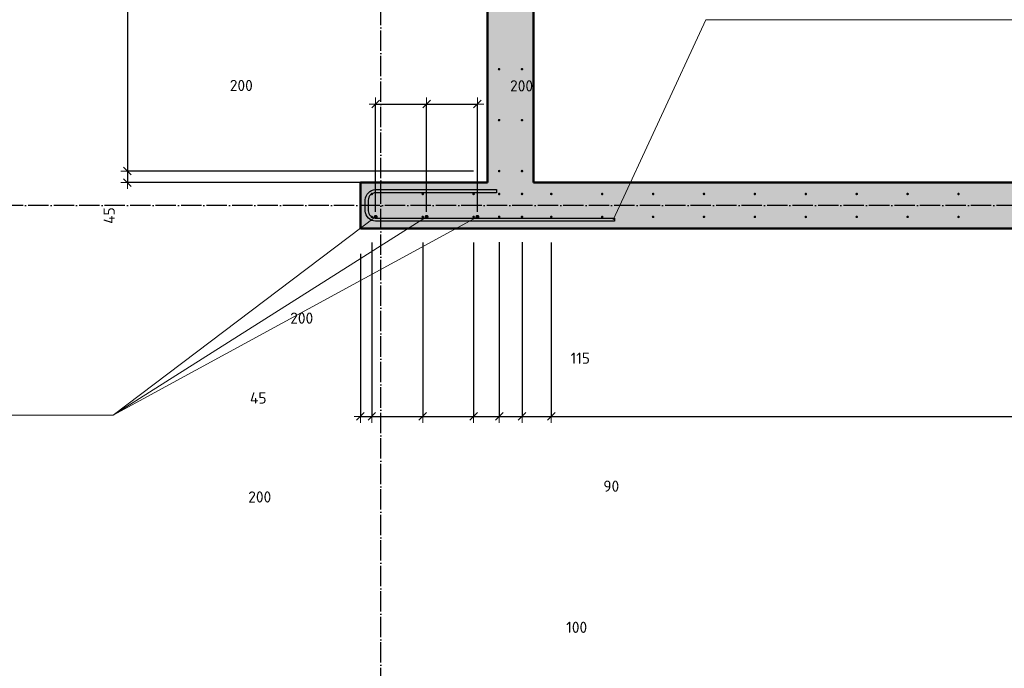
# Model space of a CAD drawing. Header units: millimetres. Extents: x -30645 to 44626, y 46540 to 77351.
# Tile 46 of 84: x 6981 to 10850, y 51523 to 54069. Entities that reach past the tile are written whole.
import ezdxf

# ---------------------------------------------------------------- set-up
doc = ezdxf.new("R2010")
doc.units = ezdxf.units.MM
doc.header["$PDMODE"] = 65
doc.linetypes.add('______11', pattern=[100, 80, -10, 0, -10])
doc.linetypes.add('______5', pattern=[220, 160, -20, 20, -20])
for name, color, linetype, lineweight in [('Standard', 7, 'Continuous', 25), ('Арм.стержн. вертикальными 1', 22, 'Continuous', 35), ('Арм.стержн.горизонт. 2', 202, 'Continuous', 35), ('Размерная линия_ общее', 7, 'Continuous', 13)]:
    doc.layers.add(name, color=color, linetype=linetype, lineweight=lineweight)
doc.layers.add('Арм.стержн. вертикальными 2', color=7, linetype='Continuous', lineweight=35, true_color=0x006e00)
doc.layers.add('Осевая линия_ общее', color=7, linetype='______5', lineweight=13, true_color=0xa0a0a0)
doc.styles.add('ISOCPEUR', font='ISOCPEUR')
doc.dimstyles.new('DIMSTYLE_12', dxfattribs={"dimtxt": 44, "dimasz": 50, "dimexe": 0, "dimexo": 0, "dimgap": 22, "dimtad": 0, "dimdec": 0, "dimrnd": 5, "dimzin": 12, "dimdsep": 46, "dimtxsty": 'ISOCPEUR', "dimblk1": 'ALL_ML_STRICH', "dimblk2": 'ALL_ML_STRICH', "dimsah": 1, "dimcen": 0, "dimclrd": 7, "dimclre": 256, "dimclrt": 7, "dimadec": 0, "dimazin": 0, "dimtfac": 1, "dimtdec": 0, "dimtix": 1, "dimtmove": 2, "dimatfit": 3, "dimfxl": 0, "dimtvp": 1.2, "dimtzin": 0, "dimlwd": 0, "dimlwe": -3, "dimarcsym": 0})
doc.dimstyles.new('DIMSTYLE_16', dxfattribs={"dimtxt": 44, "dimasz": 50, "dimexe": 0, "dimexo": 0, "dimgap": 22, "dimtad": 0, "dimdec": 0, "dimrnd": 5, "dimzin": 12, "dimdsep": 46, "dimtxsty": 'ISOCPEUR', "dimblk1": 'ALL_ML_STRICH', "dimblk2": 'ALL_ML_STRICH', "dimsah": 1, "dimcen": 0, "dimclrd": 7, "dimclre": 256, "dimclrt": 7, "dimadec": 0, "dimazin": 0, "dimtfac": 1, "dimtdec": 0, "dimtix": 1, "dimtmove": 2, "dimatfit": 3, "dimfxl": 0, "dimtzin": 0, "dimlwd": 0, "dimlwe": -3, "dimarcsym": 0})
doc.dimstyles.new('DIMSTYLE_3', dxfattribs={"dimtxt": 44, "dimasz": 50, "dimexe": 0, "dimexo": 0, "dimgap": 22, "dimtad": 2, "dimdec": 0, "dimrnd": 5, "dimzin": 12, "dimdsep": 46, "dimtxsty": 'ISOCPEUR', "dimblk1": 'ALL_ML_STRICH', "dimblk2": 'ALL_ML_STRICH', "dimsah": 1, "dimcen": 0, "dimclrd": 7, "dimclre": 256, "dimclrt": 7, "dimadec": 0, "dimazin": 0, "dimtfac": 1, "dimtdec": 0, "dimtix": 1, "dimtmove": 2, "dimatfit": 3, "dimfxl": 0, "dimtzin": 0, "dimlwd": 0, "dimlwe": -3, "dimarcsym": 0})
doc.dimstyles.new('DIMSTYLE_8', dxfattribs={"dimtxt": 44, "dimasz": 50, "dimexe": 0, "dimexo": 0, "dimgap": 22, "dimtad": 2, "dimdec": 0, "dimrnd": 5, "dimzin": 12, "dimdsep": 46, "dimtxsty": 'ISOCPEUR', "dimblk1": 'ALL_ML_STRICH', "dimblk2": 'ALL_ML_STRICH', "dimsah": 1, "dimcen": 0, "dimclrd": 7, "dimclre": 256, "dimclrt": 7, "dimadec": 0, "dimazin": 0, "dimtfac": 1, "dimtdec": 0, "dimtix": 1, "dimtmove": 2, "dimatfit": 3, "dimfxl": 0, "dimtvp": 1.2, "dimtzin": 0, "dimlwd": 0, "dimlwe": -3, "dimarcsym": 0})

# ---------------------------------------------------------------- blocks, each defined once
blk = doc.blocks.new('ALL_ML_STRICH')
at = {"color": 0, "linetype": 'ByBlock', "lineweight": -2}
for p, q in [((-1, 0), (0.5, 0)), ((-0.3, -0.3), (0.3, 0.3)), ((0, -0.5), (0, 0.5))]:
    blk.add_line(p, q, dxfattribs=at)
blk = doc.blocks.new('*D90')
at = {"layer": 'DEFPOINTS', "color": 7, "linetype": 'Continuous', "lineweight": 13, "transparency": 33554687}
for p in [(8380, 53738.3), (8380, 53295), (8580, 53295)]:
    blk.add_point(p, dxfattribs=at)
at = {"layer": 'Размерная линия_ общее', "color": 253, "linetype": 'Continuous', "lineweight": -2, "true_color": 0xa0a0a0, "transparency": 33554687}
for p, q in [((8380, 53315), (8380, 53738.3)), ((8580, 53315), (8580, 53738.3))]:
    blk.add_line(p, q, dxfattribs=at)
at = {"layer": 'Размерная линия_ общее', "color": 7, "linetype": 'Continuous', "lineweight": -2, "transparency": 33554687}
blk.add_line((8380, 53738.3), (8580, 53738.3), dxfattribs=at)
at = {"layer": 'Размерная линия_ общее', "color": 7, "linetype": 'Continuous', "lineweight": 13, "transparency": 33554687, "xscale": 50, "yscale": 50, "zscale": 50, "rotation": 180}
blk.add_blockref('ALL_ML_STRICH', (8380, 53738.3), dxfattribs=at)
at = {"layer": 'Размерная линия_ общее', "color": 7, "linetype": 'Continuous', "lineweight": 13, "transparency": 33554687, "xscale": 50, "yscale": 50, "zscale": 50}
blk.add_blockref('ALL_ML_STRICH', (8580, 53738.3), dxfattribs=at)
at = {"layer": 'Размерная линия_ общее', "color": 7, "linetype": 'Continuous', "lineweight": 13, "transparency": 33554687, "insert": (7852.2, 53811.1), "char_height": 44, "width": 132, "attachment_point": 5, "style": 'ISOCPEUR'}
blk.add_mtext('\\A1;{200}', dxfattribs=at)
blk = doc.blocks.new('*D91')
at = {"layer": 'DEFPOINTS', "color": 7, "linetype": 'Continuous', "lineweight": 13, "transparency": 33554687}
for p in [(8580, 53738.3), (8580, 53295), (8780, 53295)]:
    blk.add_point(p, dxfattribs=at)
at = {"layer": 'Размерная линия_ общее', "color": 253, "linetype": 'Continuous', "lineweight": -2, "true_color": 0xa0a0a0, "transparency": 33554687}
for p, q in [((8580, 53315), (8580, 53738.3)), ((8780, 53315), (8780, 53738.3))]:
    blk.add_line(p, q, dxfattribs=at)
at = {"layer": 'Размерная линия_ общее', "color": 7, "linetype": 'Continuous', "lineweight": -2, "transparency": 33554687}
blk.add_line((8580, 53738.3), (8780, 53738.3), dxfattribs=at)
at = {"layer": 'Размерная линия_ общее', "color": 7, "linetype": 'Continuous', "lineweight": 13, "transparency": 33554687, "xscale": 50, "yscale": 50, "zscale": 50, "rotation": 180}
blk.add_blockref('ALL_ML_STRICH', (8580, 53738.3), dxfattribs=at)
at = {"layer": 'Размерная линия_ общее', "color": 7, "linetype": 'Continuous', "lineweight": 13, "transparency": 33554687, "xscale": 50, "yscale": 50, "zscale": 50}
blk.add_blockref('ALL_ML_STRICH', (8780, 53738.3), dxfattribs=at)
at = {"layer": 'Размерная линия_ общее', "color": 7, "linetype": 'Continuous', "lineweight": 13, "transparency": 33554687, "insert": (8953.2, 53809.6), "char_height": 44, "width": 132, "attachment_point": 5, "style": 'ISOCPEUR'}
blk.add_mtext('\\A1;{200}', dxfattribs=at)
blk = doc.blocks.new('*D284')
at = {"layer": 'DEFPOINTS', "color": 7, "linetype": 'Continuous', "lineweight": 13, "transparency": 33554687}
for p in [(7404.4, 55875), (8865, 55875), (8865, 53475)]:
    blk.add_point(p, dxfattribs=at)
at = {"layer": 'Размерная линия_ общее', "color": 253, "linetype": 'Continuous', "lineweight": -2, "true_color": 0xa0a0a0, "transparency": 33554687}
for p, q in [((8765, 55875), (7404.4, 55875)), ((8765, 53475), (7404.4, 53475))]:
    blk.add_line(p, q, dxfattribs=at)
at = {"layer": 'Размерная линия_ общее', "color": 7, "linetype": 'Continuous', "lineweight": -2, "transparency": 33554687}
blk.add_line((7404.4, 55875), (7404.4, 53475), dxfattribs=at)
at = {"layer": 'Размерная линия_ общее', "color": 7, "linetype": 'Continuous', "lineweight": 13, "transparency": 33554687, "xscale": 50, "yscale": 50, "zscale": 50}
for p, rotation in [((7404.4, 55875), 90), ((7404.4, 53475), 270)]:
    blk.add_blockref('ALL_ML_STRICH', p, dxfattribs=dict(at, rotation=rotation))
at = {"layer": 'Размерная линия_ общее', "color": 7, "linetype": 'Continuous', "lineweight": 13, "transparency": 33554687, "insert": (7398.4, 54525), "char_height": 44, "width": 2.2, "attachment_point": 1, "rotation": 270, "line_spacing_factor": 0.60241, "style": 'ISOCPEUR'}
blk.add_mtext('\\W0.91;12х200=2400', dxfattribs=at)
blk = doc.blocks.new('*D285')
at = {"layer": 'DEFPOINTS', "color": 7, "linetype": 'Continuous', "lineweight": 13, "transparency": 33554687}
for p in [(7404.4, 53475), (8865, 53475), (8820, 53430)]:
    blk.add_point(p, dxfattribs=at)
at = {"layer": 'Размерная линия_ общее', "color": 253, "linetype": 'Continuous', "lineweight": -2, "true_color": 0xa0a0a0, "transparency": 33554687}
for p, q in [((8765, 53475), (7404.4, 53475)), ((8720, 53430), (7404.4, 53430))]:
    blk.add_line(p, q, dxfattribs=at)
at = {"layer": 'Размерная линия_ общее', "color": 7, "linetype": 'Continuous', "lineweight": -2, "transparency": 33554687}
blk.add_line((7404.4, 53475), (7404.4, 53430), dxfattribs=at)
at = {"layer": 'Размерная линия_ общее', "color": 7, "linetype": 'Continuous', "lineweight": 13, "transparency": 33554687, "xscale": 50, "yscale": 50, "zscale": 50}
for p, rotation in [((7404.4, 53475), 90), ((7404.4, 53430), 270)]:
    blk.add_blockref('ALL_ML_STRICH', p, dxfattribs=dict(at, rotation=rotation))
at = {"layer": 'Размерная линия_ общее', "color": 7, "linetype": 'Continuous', "lineweight": 13, "transparency": 33554687, "insert": (7332.9, 53300.3), "char_height": 44, "width": 88, "attachment_point": 5, "rotation": 90, "style": 'ISOCPEUR'}
blk.add_mtext('\\A1;{45}', dxfattribs=at)
blk = doc.blocks.new('*D302')
at = {"layer": 'DEFPOINTS', "color": 7, "linetype": 'Continuous', "lineweight": 13, "transparency": 33554687}
for p in [(8365, 53295), (8320, 53250), (8320, 52511.5)]:
    blk.add_point(p, dxfattribs=at)
at = {"layer": 'Размерная линия_ общее', "color": 253, "linetype": 'Continuous', "lineweight": -2, "true_color": 0xa0a0a0, "transparency": 33554687}
for p, q in [((8365, 53195), (8365, 52511.5)), ((8320, 53150), (8320, 52511.5))]:
    blk.add_line(p, q, dxfattribs=at)
at = {"layer": 'Размерная линия_ общее', "color": 7, "linetype": 'Continuous', "lineweight": -2, "transparency": 33554687}
blk.add_line((8320, 52511.5), (8365, 52511.5), dxfattribs=at)
at = {"layer": 'Размерная линия_ общее', "color": 7, "linetype": 'Continuous', "lineweight": 13, "transparency": 33554687, "xscale": 50, "yscale": 50, "zscale": 50, "rotation": 180}
blk.add_blockref('ALL_ML_STRICH', (8320, 52511.5), dxfattribs=at)
at = {"layer": 'Размерная линия_ общее', "color": 7, "linetype": 'Continuous', "lineweight": 13, "transparency": 33554687, "xscale": 50, "yscale": 50, "zscale": 50}
blk.add_blockref('ALL_ML_STRICH', (8365, 52511.5), dxfattribs=at)
at = {"layer": 'Размерная линия_ общее', "color": 7, "linetype": 'Continuous', "lineweight": 13, "transparency": 33554687, "insert": (7918.8, 52584), "char_height": 44, "width": 88, "attachment_point": 5, "style": 'ISOCPEUR'}
blk.add_mtext('\\A1;{45}', dxfattribs=at)
blk = doc.blocks.new('*D303')
at = {"layer": 'DEFPOINTS', "color": 7, "linetype": 'Continuous', "lineweight": 13, "transparency": 33554687}
for p in [(8365, 53295), (8565, 53295), (8365, 52511.5)]:
    blk.add_point(p, dxfattribs=at)
at = {"layer": 'Размерная линия_ общее', "color": 253, "linetype": 'Continuous', "lineweight": -2, "true_color": 0xa0a0a0, "transparency": 33554687}
for p, q in [((8365, 53195), (8365, 52511.5)), ((8565, 53195), (8565, 52511.5))]:
    blk.add_line(p, q, dxfattribs=at)
at = {"layer": 'Размерная линия_ общее', "color": 7, "linetype": 'Continuous', "lineweight": -2, "transparency": 33554687}
blk.add_line((8365, 52511.5), (8565, 52511.5), dxfattribs=at)
at = {"layer": 'Размерная линия_ общее', "color": 7, "linetype": 'Continuous', "lineweight": 13, "transparency": 33554687, "xscale": 50, "yscale": 50, "zscale": 50, "rotation": 180}
blk.add_blockref('ALL_ML_STRICH', (8365, 52511.5), dxfattribs=at)
at = {"layer": 'Размерная линия_ общее', "color": 7, "linetype": 'Continuous', "lineweight": 13, "transparency": 33554687, "xscale": 50, "yscale": 50, "zscale": 50}
blk.add_blockref('ALL_ML_STRICH', (8565, 52511.5), dxfattribs=at)
at = {"layer": 'Размерная линия_ общее', "color": 7, "linetype": 'Continuous', "lineweight": 13, "transparency": 33554687, "insert": (7924.7, 52195.3), "char_height": 44, "width": 132, "attachment_point": 5, "style": 'ISOCPEUR'}
blk.add_mtext('\\A1;{200}', dxfattribs=at)
blk = doc.blocks.new('*D304')
at = {"layer": 'DEFPOINTS', "color": 7, "linetype": 'Continuous', "lineweight": 13, "transparency": 33554687}
for p in [(8565, 53295), (8765, 53295), (8565, 52511.5)]:
    blk.add_point(p, dxfattribs=at)
at = {"layer": 'Размерная линия_ общее', "color": 253, "linetype": 'Continuous', "lineweight": -2, "true_color": 0xa0a0a0, "transparency": 33554687}
for p, q in [((8565, 53195), (8565, 52511.5)), ((8765, 53195), (8765, 52511.5))]:
    blk.add_line(p, q, dxfattribs=at)
at = {"layer": 'Размерная линия_ общее', "color": 7, "linetype": 'Continuous', "lineweight": -2, "transparency": 33554687}
blk.add_line((8565, 52511.5), (8765, 52511.5), dxfattribs=at)
at = {"layer": 'Размерная линия_ общее', "color": 7, "linetype": 'Continuous', "lineweight": 13, "transparency": 33554687, "xscale": 50, "yscale": 50, "zscale": 50, "rotation": 180}
blk.add_blockref('ALL_ML_STRICH', (8565, 52511.5), dxfattribs=at)
at = {"layer": 'Размерная линия_ общее', "color": 7, "linetype": 'Continuous', "lineweight": 13, "transparency": 33554687, "xscale": 50, "yscale": 50, "zscale": 50}
blk.add_blockref('ALL_ML_STRICH', (8765, 52511.5), dxfattribs=at)
at = {"layer": 'Размерная линия_ общее', "color": 7, "linetype": 'Continuous', "lineweight": 13, "transparency": 33554687, "insert": (8089.6, 52897.6), "char_height": 44, "width": 132, "attachment_point": 5, "style": 'ISOCPEUR'}
blk.add_mtext('\\A1;{200}', dxfattribs=at)
blk = doc.blocks.new('*D305')
at = {"layer": 'DEFPOINTS', "color": 7, "linetype": 'Continuous', "lineweight": 13, "transparency": 33554687}
for p in [(8765, 53295), (8865.5, 53295.5), (8765, 52511.5)]:
    blk.add_point(p, dxfattribs=at)
at = {"layer": 'Размерная линия_ общее', "color": 253, "linetype": 'Continuous', "lineweight": -2, "true_color": 0xa0a0a0, "transparency": 33554687}
for p, q in [((8765, 53195), (8765, 52511.5)), ((8865.5, 53195.5), (8865.5, 52511.5))]:
    blk.add_line(p, q, dxfattribs=at)
at = {"layer": 'Размерная линия_ общее', "color": 7, "linetype": 'Continuous', "lineweight": -2, "transparency": 33554687}
blk.add_line((8765, 52511.5), (8865.5, 52511.5), dxfattribs=at)
at = {"layer": 'Размерная линия_ общее', "color": 7, "linetype": 'Continuous', "lineweight": 13, "transparency": 33554687, "xscale": 50, "yscale": 50, "zscale": 50, "rotation": 180}
blk.add_blockref('ALL_ML_STRICH', (8765, 52511.5), dxfattribs=at)
at = {"layer": 'Размерная линия_ общее', "color": 7, "linetype": 'Continuous', "lineweight": 13, "transparency": 33554687, "xscale": 50, "yscale": 50, "zscale": 50}
blk.add_blockref('ALL_ML_STRICH', (8865.5, 52511.5), dxfattribs=at)
at = {"layer": 'Размерная линия_ общее', "color": 7, "linetype": 'Continuous', "lineweight": 13, "transparency": 33554687, "insert": (9169.9, 51683.5), "char_height": 44, "width": 132, "attachment_point": 5, "style": 'ISOCPEUR'}
blk.add_mtext('\\A1;{100}', dxfattribs=at)
blk = doc.blocks.new('*D306')
at = {"layer": 'DEFPOINTS', "color": 7, "linetype": 'Continuous', "lineweight": 13, "transparency": 33554687}
for p in [(8865.5, 53295.5), (8955, 53295.5), (8865.5, 52511.5)]:
    blk.add_point(p, dxfattribs=at)
at = {"layer": 'Размерная линия_ общее', "color": 253, "linetype": 'Continuous', "lineweight": -2, "true_color": 0xa0a0a0, "transparency": 33554687}
for p, q in [((8865.5, 53195.5), (8865.5, 52511.5)), ((8955, 53195.5), (8955, 52511.5))]:
    blk.add_line(p, q, dxfattribs=at)
at = {"layer": 'Размерная линия_ общее', "color": 7, "linetype": 'Continuous', "lineweight": -2, "transparency": 33554687}
blk.add_line((8865.5, 52511.5), (8955, 52511.5), dxfattribs=at)
at = {"layer": 'Размерная линия_ общее', "color": 7, "linetype": 'Continuous', "lineweight": 13, "transparency": 33554687, "xscale": 50, "yscale": 50, "zscale": 50, "rotation": 180}
blk.add_blockref('ALL_ML_STRICH', (8865.5, 52511.5), dxfattribs=at)
at = {"layer": 'Размерная линия_ общее', "color": 7, "linetype": 'Continuous', "lineweight": 13, "transparency": 33554687, "xscale": 50, "yscale": 50, "zscale": 50}
blk.add_blockref('ALL_ML_STRICH', (8955, 52511.5), dxfattribs=at)
at = {"layer": 'Размерная линия_ общее', "color": 7, "linetype": 'Continuous', "lineweight": 13, "transparency": 33554687, "insert": (9305.6, 52237.6), "char_height": 44, "width": 88, "attachment_point": 5, "style": 'ISOCPEUR'}
blk.add_mtext('\\A1;{90}', dxfattribs=at)
blk = doc.blocks.new('*D307')
at = {"layer": 'DEFPOINTS', "color": 7, "linetype": 'Continuous', "lineweight": 13, "transparency": 33554687}
for p in [(8955, 53295.5), (9070, 53295), (8955, 52511.5)]:
    blk.add_point(p, dxfattribs=at)
at = {"layer": 'Размерная линия_ общее', "color": 253, "linetype": 'Continuous', "lineweight": -2, "true_color": 0xa0a0a0, "transparency": 33554687}
for p, q in [((8955, 53195.5), (8955, 52511.5)), ((9070, 53195), (9070, 52511.5))]:
    blk.add_line(p, q, dxfattribs=at)
at = {"layer": 'Размерная линия_ общее', "color": 7, "linetype": 'Continuous', "lineweight": -2, "transparency": 33554687}
blk.add_line((8955, 52511.5), (9070, 52511.5), dxfattribs=at)
at = {"layer": 'Размерная линия_ общее', "color": 7, "linetype": 'Continuous', "lineweight": 13, "transparency": 33554687, "xscale": 50, "yscale": 50, "zscale": 50, "rotation": 180}
blk.add_blockref('ALL_ML_STRICH', (8955, 52511.5), dxfattribs=at)
at = {"layer": 'Размерная линия_ общее', "color": 7, "linetype": 'Continuous', "lineweight": 13, "transparency": 33554687, "xscale": 50, "yscale": 50, "zscale": 50}
blk.add_blockref('ALL_ML_STRICH', (9070, 52511.5), dxfattribs=at)
at = {"layer": 'Размерная линия_ общее', "color": 7, "linetype": 'Continuous', "lineweight": 13, "transparency": 33554687, "insert": (9183.9, 52740.4), "char_height": 44, "width": 132, "attachment_point": 5, "style": 'ISOCPEUR'}
blk.add_mtext('\\A1;{115}', dxfattribs=at)
blk = doc.blocks.new('*D308')
at = {"layer": 'DEFPOINTS', "color": 7, "linetype": 'Continuous', "lineweight": 13, "transparency": 33554687}
for p in [(9070, 53295), (13870, 53295), (9070, 52511.5)]:
    blk.add_point(p, dxfattribs=at)
at = {"layer": 'Размерная линия_ общее', "color": 253, "linetype": 'Continuous', "lineweight": -2, "true_color": 0xa0a0a0, "transparency": 33554687}
for p, q in [((9070, 53195), (9070, 52511.5)), ((13870, 53195), (13870, 52511.5))]:
    blk.add_line(p, q, dxfattribs=at)
at = {"layer": 'Размерная линия_ общее', "color": 7, "linetype": 'Continuous', "lineweight": -2, "transparency": 33554687}
blk.add_line((9070, 52511.5), (13870, 52511.5), dxfattribs=at)
at = {"layer": 'Размерная линия_ общее', "color": 7, "linetype": 'Continuous', "lineweight": 13, "transparency": 33554687, "xscale": 50, "yscale": 50, "zscale": 50, "rotation": 180}
blk.add_blockref('ALL_ML_STRICH', (9070, 52511.5), dxfattribs=at)
at = {"layer": 'Размерная линия_ общее', "color": 7, "linetype": 'Continuous', "lineweight": 13, "transparency": 33554687, "xscale": 50, "yscale": 50, "zscale": 50}
blk.add_blockref('ALL_ML_STRICH', (13870, 52511.5), dxfattribs=at)
at = {"layer": 'Размерная линия_ общее', "color": 7, "linetype": 'Continuous', "lineweight": 13, "transparency": 33554687, "insert": (11314, 52605.5), "char_height": 44, "width": 2.2, "attachment_point": 1, "line_spacing_factor": 0.60241, "style": 'ISOCPEUR'}
blk.add_mtext('\\W0.91;24х200=4800', dxfattribs=at)

msp = doc.modelspace()

# ---------------------------------------------------------------- hatches: boundary and pattern name
at = {"linetype": 'Continuous', "lineweight": 13, "transparency": 33554687}
msp.add_hatch(color=7, dxfattribs=at).paths.add_polyline_path([(14100, 53250), (14100, 53430), (8320, 53430), (8320, 53250)])
at = {"layer": 'Standard', "linetype": 'Continuous', "lineweight": 13, "transparency": 33554687}
msp.add_hatch(color=7, dxfattribs=at).paths.add_polyline_path([(9000, 55960), (8820, 55960), (8820, 53430), (9000, 53430)])
at = {"layer": 'Арм.стержн. вертикальными 1', "linetype": 'Continuous', "lineweight": 50, "transparency": 33554687}
for points in [[(8870, 53875), (8869.6, 53876.9), (8868.5, 53878.5), (8866.9, 53879.6), (8865, 53880), (8863.1, 53879.6), (8861.5, 53878.5), (8860.4, 53876.9), (8860, 53875), (8860.4, 53873.1), (8861.5, 53871.5), (8863.1, 53870.4), (8865, 53870), (8866.9, 53870.4), (8868.5, 53871.5), (8869.6, 53873.1)], [(8960, 53875), (8959.6, 53876.9), (8958.5, 53878.5), (8956.9, 53879.6), (8955, 53880), (8953.1, 53879.6), (8951.5, 53878.5), (8950.4, 53876.9), (8950, 53875), (8950.4, 53873.1), (8951.5, 53871.5), (8953.1, 53870.4), (8955, 53870), (8956.9, 53870.4), (8958.5, 53871.5), (8959.6, 53873.1)], [(8870, 53675), (8869.6, 53676.9), (8868.5, 53678.5), (8866.9, 53679.6), (8865, 53680), (8863.1, 53679.6), (8861.5, 53678.5), (8860.4, 53676.9), (8860, 53675), (8860.4, 53673.1), (8861.5, 53671.5), (8863.1, 53670.4), (8865, 53670), (8866.9, 53670.4), (8868.5, 53671.5), (8869.6, 53673.1)], [(8960, 53675), (8959.6, 53676.9), (8958.5, 53678.5), (8956.9, 53679.6), (8955, 53680), (8953.1, 53679.6), (8951.5, 53678.5), (8950.4, 53676.9), (8950, 53675), (8950.4, 53673.1), (8951.5, 53671.5), (8953.1, 53670.4), (8955, 53670), (8956.9, 53670.4), (8958.5, 53671.5), (8959.6, 53673.1)], [(8870, 53475), (8869.6, 53476.9), (8868.5, 53478.5), (8866.9, 53479.6), (8865, 53480), (8863.1, 53479.6), (8861.5, 53478.5), (8860.4, 53476.9), (8860, 53475), (8860.4, 53473.1), (8861.5, 53471.5), (8863.1, 53470.4), (8865, 53470), (8866.9, 53470.4), (8868.5, 53471.5), (8869.6, 53473.1)], [(8960, 53475), (8959.6, 53476.9), (8958.5, 53478.5), (8956.9, 53479.6), (8955, 53480), (8953.1, 53479.6), (8951.5, 53478.5), (8950.4, 53476.9), (8950, 53475), (8950.4, 53473.1), (8951.5, 53471.5), (8953.1, 53470.4), (8955, 53470), (8956.9, 53470.4), (8958.5, 53471.5), (8959.6, 53473.1)], [(8370, 53385), (8369.6, 53386.9), (8368.5, 53388.5), (8366.9, 53389.6), (8365, 53390), (8363.1, 53389.6), (8361.5, 53388.5), (8360.4, 53386.9), (8360, 53385), (8360.4, 53383.1), (8361.5, 53381.5), (8363.1, 53380.4), (8365, 53380), (8366.9, 53380.4), (8368.5, 53381.5), (8369.6, 53383.1)], [(8570, 53385), (8569.6, 53386.9), (8568.5, 53388.5), (8566.9, 53389.6), (8565, 53390), (8563.1, 53389.6), (8561.5, 53388.5), (8560.4, 53386.9), (8560, 53385), (8560.4, 53383.1), (8561.5, 53381.5), (8563.1, 53380.4), (8565, 53380), (8566.9, 53380.4), (8568.5, 53381.5), (8569.6, 53383.1)], [(8770, 53385), (8769.6, 53386.9), (8768.5, 53388.5), (8766.9, 53389.6), (8765, 53390), (8763.1, 53389.6), (8761.5, 53388.5), (8760.4, 53386.9), (8760, 53385), (8760.4, 53383.1), (8761.5, 53381.5), (8763.1, 53380.4), (8765, 53380), (8766.9, 53380.4), (8768.5, 53381.5), (8769.6, 53383.1)], [(8870.5, 53385), (8870.1, 53386.9), (8869, 53388.5), (8867.4, 53389.6), (8865.5, 53390), (8863.6, 53389.6), (8861.9, 53388.5), (8860.8, 53386.9), (8860.5, 53385), (8860.8, 53383.1), (8861.9, 53381.5), (8863.6, 53380.4), (8865.5, 53380), (8867.4, 53380.4), (8869, 53381.5), (8870.1, 53383.1)], [(8960, 53385), (8959.6, 53386.9), (8958.5, 53388.5), (8956.9, 53389.6), (8955, 53390), (8953.1, 53389.6), (8951.5, 53388.5), (8950.4, 53386.9), (8950, 53385), (8950.4, 53383.1), (8951.5, 53381.5), (8953.1, 53380.4), (8955, 53380), (8956.9, 53380.4), (8958.5, 53381.5), (8959.6, 53383.1)], [(9075, 53385), (9074.6, 53386.9), (9073.5, 53388.5), (9071.9, 53389.6), (9070, 53390), (9068.1, 53389.6), (9066.5, 53388.5), (9065.4, 53386.9), (9065, 53385), (9065.4, 53383.1), (9066.5, 53381.5), (9068.1, 53380.4), (9070, 53380), (9071.9, 53380.4), (9073.5, 53381.5), (9074.6, 53383.1)], [(9275, 53385), (9274.6, 53386.9), (9273.5, 53388.5), (9271.9, 53389.6), (9270, 53390), (9268.1, 53389.6), (9266.5, 53388.5), (9265.4, 53386.9), (9265, 53385), (9265.4, 53383.1), (9266.5, 53381.5), (9268.1, 53380.4), (9270, 53380), (9271.9, 53380.4), (9273.5, 53381.5), (9274.6, 53383.1)], [(9475, 53385), (9474.6, 53386.9), (9473.5, 53388.5), (9471.9, 53389.6), (9470, 53390), (9468.1, 53389.6), (9466.5, 53388.5), (9465.4, 53386.9), (9465, 53385), (9465.4, 53383.1), (9466.5, 53381.5), (9468.1, 53380.4), (9470, 53380), (9471.9, 53380.4), (9473.5, 53381.5), (9474.6, 53383.1)], [(9675, 53385), (9674.6, 53386.9), (9673.5, 53388.5), (9671.9, 53389.6), (9670, 53390), (9668.1, 53389.6), (9666.5, 53388.5), (9665.4, 53386.9), (9665, 53385), (9665.4, 53383.1), (9666.5, 53381.5), (9668.1, 53380.4), (9670, 53380), (9671.9, 53380.4), (9673.5, 53381.5), (9674.6, 53383.1)], [(9875, 53385), (9874.6, 53386.9), (9873.5, 53388.5), (9871.9, 53389.6), (9870, 53390), (9868.1, 53389.6), (9866.5, 53388.5), (9865.4, 53386.9), (9865, 53385), (9865.4, 53383.1), (9866.5, 53381.5), (9868.1, 53380.4), (9870, 53380), (9871.9, 53380.4), (9873.5, 53381.5), (9874.6, 53383.1)], [(10075, 53385), (10074.6, 53386.9), (10073.5, 53388.5), (10071.9, 53389.6), (10070, 53390), (10068.1, 53389.6), (10066.5, 53388.5), (10065.4, 53386.9), (10065, 53385), (10065.4, 53383.1), (10066.5, 53381.5), (10068.1, 53380.4), (10070, 53380), (10071.9, 53380.4), (10073.5, 53381.5), (10074.6, 53383.1)], [(10275, 53385), (10274.6, 53386.9), (10273.5, 53388.5), (10271.9, 53389.6), (10270, 53390), (10268.1, 53389.6), (10266.5, 53388.5), (10265.4, 53386.9), (10265, 53385), (10265.4, 53383.1), (10266.5, 53381.5), (10268.1, 53380.4), (10270, 53380), (10271.9, 53380.4), (10273.5, 53381.5), (10274.6, 53383.1)], [(10475, 53385), (10474.6, 53386.9), (10473.5, 53388.5), (10471.9, 53389.6), (10470, 53390), (10468.1, 53389.6), (10466.5, 53388.5), (10465.4, 53386.9), (10465, 53385), (10465.4, 53383.1), (10466.5, 53381.5), (10468.1, 53380.4), (10470, 53380), (10471.9, 53380.4), (10473.5, 53381.5), (10474.6, 53383.1)], [(10675, 53385), (10674.6, 53386.9), (10673.5, 53388.5), (10671.9, 53389.6), (10670, 53390), (10668.1, 53389.6), (10666.5, 53388.5), (10665.4, 53386.9), (10665, 53385), (10665.4, 53383.1), (10666.5, 53381.5), (10668.1, 53380.4), (10670, 53380), (10671.9, 53380.4), (10673.5, 53381.5), (10674.6, 53383.1)], [(8370, 53295), (8369.6, 53296.9), (8368.5, 53298.5), (8366.9, 53299.6), (8365, 53300), (8363.1, 53299.6), (8361.5, 53298.5), (8360.4, 53296.9), (8360, 53295), (8360.4, 53293.1), (8361.5, 53291.5), (8363.1, 53290.4), (8365, 53290), (8366.9, 53290.4), (8368.5, 53291.5), (8369.6, 53293.1)], [(8570, 53295), (8569.6, 53296.9), (8568.5, 53298.5), (8566.9, 53299.6), (8565, 53300), (8563.1, 53299.6), (8561.5, 53298.5), (8560.4, 53296.9), (8560, 53295), (8560.4, 53293.1), (8561.5, 53291.5), (8563.1, 53290.4), (8565, 53290), (8566.9, 53290.4), (8568.5, 53291.5), (8569.6, 53293.1)], [(8770, 53295), (8769.6, 53296.9), (8768.5, 53298.5), (8766.9, 53299.6), (8765, 53300), (8763.1, 53299.6), (8761.5, 53298.5), (8760.4, 53296.9), (8760, 53295), (8760.4, 53293.1), (8761.5, 53291.5), (8763.1, 53290.4), (8765, 53290), (8766.9, 53290.4), (8768.5, 53291.5), (8769.6, 53293.1)], [(8870.5, 53295.5), (8870.1, 53297.4), (8869, 53299), (8867.4, 53300.1), (8865.5, 53300.5), (8863.6, 53300.1), (8861.9, 53299), (8860.8, 53297.4), (8860.5, 53295.5), (8860.8, 53293.6), (8861.9, 53291.9), (8863.6, 53290.8), (8865.5, 53290.5), (8867.4, 53290.8), (8869, 53291.9), (8870.1, 53293.6)], [(8960, 53295.5), (8959.6, 53297.4), (8958.5, 53299), (8956.9, 53300.1), (8955, 53300.5), (8953.1, 53300.1), (8951.5, 53299), (8950.4, 53297.4), (8950, 53295.5), (8950.4, 53293.6), (8951.5, 53291.9), (8953.1, 53290.8), (8955, 53290.5), (8956.9, 53290.8), (8958.5, 53291.9), (8959.6, 53293.6)], [(9075, 53295), (9074.6, 53296.9), (9073.5, 53298.5), (9071.9, 53299.6), (9070, 53300), (9068.1, 53299.6), (9066.5, 53298.5), (9065.4, 53296.9), (9065, 53295), (9065.4, 53293.1), (9066.5, 53291.5), (9068.1, 53290.4), (9070, 53290), (9071.9, 53290.4), (9073.5, 53291.5), (9074.6, 53293.1)], [(9275, 53295), (9274.6, 53296.9), (9273.5, 53298.5), (9271.9, 53299.6), (9270, 53300), (9268.1, 53299.6), (9266.5, 53298.5), (9265.4, 53296.9), (9265, 53295), (9265.4, 53293.1), (9266.5, 53291.5), (9268.1, 53290.4), (9270, 53290), (9271.9, 53290.4), (9273.5, 53291.5), (9274.6, 53293.1)], [(9475, 53295), (9474.6, 53296.9), (9473.5, 53298.5), (9471.9, 53299.6), (9470, 53300), (9468.1, 53299.6), (9466.5, 53298.5), (9465.4, 53296.9), (9465, 53295), (9465.4, 53293.1), (9466.5, 53291.5), (9468.1, 53290.4), (9470, 53290), (9471.9, 53290.4), (9473.5, 53291.5), (9474.6, 53293.1)], [(9675, 53295), (9674.6, 53296.9), (9673.5, 53298.5), (9671.9, 53299.6), (9670, 53300), (9668.1, 53299.6), (9666.5, 53298.5), (9665.4, 53296.9), (9665, 53295), (9665.4, 53293.1), (9666.5, 53291.5), (9668.1, 53290.4), (9670, 53290), (9671.9, 53290.4), (9673.5, 53291.5), (9674.6, 53293.1)], [(9875, 53295), (9874.6, 53296.9), (9873.5, 53298.5), (9871.9, 53299.6), (9870, 53300), (9868.1, 53299.6), (9866.5, 53298.5), (9865.4, 53296.9), (9865, 53295), (9865.4, 53293.1), (9866.5, 53291.5), (9868.1, 53290.4), (9870, 53290), (9871.9, 53290.4), (9873.5, 53291.5), (9874.6, 53293.1)], [(10075, 53295), (10074.6, 53296.9), (10073.5, 53298.5), (10071.9, 53299.6), (10070, 53300), (10068.1, 53299.6), (10066.5, 53298.5), (10065.4, 53296.9), (10065, 53295), (10065.4, 53293.1), (10066.5, 53291.5), (10068.1, 53290.4), (10070, 53290), (10071.9, 53290.4), (10073.5, 53291.5), (10074.6, 53293.1)], [(10275, 53295), (10274.6, 53296.9), (10273.5, 53298.5), (10271.9, 53299.6), (10270, 53300), (10268.1, 53299.6), (10266.5, 53298.5), (10265.4, 53296.9), (10265, 53295), (10265.4, 53293.1), (10266.5, 53291.5), (10268.1, 53290.4), (10270, 53290), (10271.9, 53290.4), (10273.5, 53291.5), (10274.6, 53293.1)], [(10475, 53295), (10474.6, 53296.9), (10473.5, 53298.5), (10471.9, 53299.6), (10470, 53300), (10468.1, 53299.6), (10466.5, 53298.5), (10465.4, 53296.9), (10465, 53295), (10465.4, 53293.1), (10466.5, 53291.5), (10468.1, 53290.4), (10470, 53290), (10471.9, 53290.4), (10473.5, 53291.5), (10474.6, 53293.1)], [(10675, 53295), (10674.6, 53296.9), (10673.5, 53298.5), (10671.9, 53299.6), (10670, 53300), (10668.1, 53299.6), (10666.5, 53298.5), (10665.4, 53296.9), (10665, 53295), (10665.4, 53293.1), (10666.5, 53291.5), (10668.1, 53290.4), (10670, 53290), (10671.9, 53290.4), (10673.5, 53291.5), (10674.6, 53293.1)]]:
    msp.add_hatch(color=4, dxfattribs=at).paths.add_polyline_path(points)
at = {"layer": 'Арм.стержн. вертикальными 2', "linetype": 'Continuous', "lineweight": 50, "transparency": 33554687}
for points in [[(8388, 53295), (8387.4, 53298.1), (8385.7, 53300.7), (8383.1, 53302.4), (8380, 53303), (8376.9, 53302.4), (8374.3, 53300.7), (8372.6, 53298.1), (8372, 53295), (8372.6, 53291.9), (8374.3, 53289.3), (8376.9, 53287.6), (8380, 53287), (8383.1, 53287.6), (8385.7, 53289.3), (8387.4, 53291.9)], [(8588, 53295), (8587.4, 53298.1), (8585.7, 53300.7), (8583.1, 53302.4), (8580, 53303), (8576.9, 53302.4), (8574.3, 53300.7), (8572.6, 53298.1), (8572, 53295), (8572.6, 53291.9), (8574.3, 53289.3), (8576.9, 53287.6), (8580, 53287), (8583.1, 53287.6), (8585.7, 53289.3), (8587.4, 53291.9)], [(8788, 53295), (8787.4, 53298.1), (8785.7, 53300.7), (8783.1, 53302.4), (8780, 53303), (8776.9, 53302.4), (8774.3, 53300.7), (8772.6, 53298.1), (8772, 53295), (8772.6, 53291.9), (8774.3, 53289.3), (8776.9, 53287.6), (8780, 53287), (8783.1, 53287.6), (8785.7, 53289.3), (8787.4, 53291.9)]]:
    msp.add_hatch(color=7, dxfattribs=at).paths.add_polyline_path(points)

# ---------------------------------------------------------------- linework, layer by layer
at = {"color": 7, "linetype": 'Continuous', "lineweight": 50, "transparency": 33554687}
for p, q in [((8320, 53250), (8320, 53430)), ((8320, 53430), (8820, 53430)), ((9000, 53430), (14100, 53430)), ((14100, 53250), (8320, 53250))]:
    msp.add_line(p, q, dxfattribs=at)
at = {"layer": 'Standard', "color": 7, "linetype": 'Continuous', "lineweight": 50, "transparency": 33554687}
for p, q in [((8820, 53430), (8820, 55960)), ((9000, 55960), (9000, 53430))]:
    msp.add_line(p, q, dxfattribs=at)
at = {"layer": 'Арм.стержн. вертикальными 2', "color": 7, "linetype": 'Continuous', "lineweight": 13, "transparency": 33554687}
for p, q in [((7348.8, 52517), (8380, 53295)), ((7348.8, 52517), (8580, 53295)), ((7348.8, 52517), (8780, 53295)), ((5428.8, 52517), (7348.8, 52517))]:
    msp.add_line(p, q, dxfattribs=at)
at = {"layer": 'Арм.стержн.горизонт. 2', "color": 7, "linetype": 'Continuous', "lineweight": 13, "transparency": 33554687}
for q in [(9313, 53284), (9313, 53284), (11536.7, 54068.7)]:
    msp.add_line((9676.7, 54068.7), q, dxfattribs=at)
at = {"layer": 'Арм.стержн.горизонт. 2', "color": 34, "linetype": 'Continuous', "lineweight": 25, "transparency": 33554687}
msp.add_lwpolyline([(8855, 53390), (8379.8, 53390), (8374.4, 53389.2), (8368.9, 53387.4), (8363.9, 53384.6), (8359.8, 53381.2), (8356.4, 53377.1), (8353.6, 53372.1), (8351.8, 53366.6), (8351, 53361.2), (8351, 53318.8), (8351.8, 53313.4), (8353.6, 53307.9), (8356.4, 53302.9), (8359.8, 53298.8), (8363.9, 53295.4), (8368.9, 53292.6), (8374.4, 53290.8), (8379.8, 53290), (9319, 53290), (9319, 53278), (8379, 53278), (8371.7, 53279), (8364.1, 53281.5), (8357.1, 53285.5), (8351.3, 53290.3), (8346.5, 53296.1), (8342.5, 53303.1), (8340, 53310.7), (8339, 53318), (8339, 53362), (8340, 53369.3), (8342.5, 53376.9), (8346.5, 53383.9), (8351.3, 53389.7), (8357.1, 53394.5), (8364.1, 53398.5), (8371.7, 53401), (8379, 53402), (8855, 53402), (8855, 53390)], dxfattribs=at)
msp.add_lwpolyline([(8855, 53390), (8379.8, 53390), (8374.4, 53389.2), (8368.9, 53387.4), (8363.9, 53384.6), (8359.8, 53381.2), (8356.4, 53377.1), (8353.6, 53372.1), (8351.8, 53366.6), (8351, 53361.2), (8351, 53318.8), (8351.8, 53313.4), (8353.6, 53307.9), (8356.4, 53302.9), (8359.8, 53298.8), (8363.9, 53295.4), (8368.9, 53292.6), (8374.4, 53290.8), (8379.8, 53290), (9319, 53290), (9319, 53278), (8379, 53278), (8371.7, 53279), (8364.1, 53281.5), (8357.1, 53285.5), (8351.3, 53290.3), (8346.5, 53296.1), (8342.5, 53303.1), (8340, 53310.7), (8339, 53318), (8339, 53362), (8340, 53369.3), (8342.5, 53376.9), (8346.5, 53383.9), (8351.3, 53389.7), (8357.1, 53394.5), (8364.1, 53398.5), (8371.7, 53401), (8379, 53402), (8855, 53402), (8855, 53390)], dxfattribs=at)
at = {"layer": 'Осевая линия_ общее', "color": 253, "linetype": '______11', "lineweight": -3, "true_color": 0xa0a0a0, "transparency": 33554687}
for p, q in [((8400, 46640), (8400, 69548.2)), ((14202, 53340), (-2131.8, 53340))]:
    msp.add_line(p, q, dxfattribs=at)

# ---------------------------------------------------------------- dimensions: what is measured, and where the dimension line sits
at = {"layer": 'Размерная линия_ общее', "color": 7, "linetype": 'Continuous', "lineweight": 13, "transparency": 33554687}
dim = msp.add_linear_dim(base=(7404.4, 53475), p1=(8765, 55875), p2=(8765, 53475), angle=270, text='\\W0.91;12х200=2400', dimstyle='DIMSTYLE_3', override={"dimpost": '<>', "dimclrd": 7, "dimclre": 253, "dimclrt": 7, "dimlwd": 0, "dimlwe": 65533}, dxfattribs=at)
dim.commit()
dim.dimension.update_dxf_attribs({"geometry": '*D284', "text_midpoint": (7382.4, 54675), "dimtype": 160})
for base, p1, p2, dimstyle, picture, middle in [((8580, 53738.3), (8380, 53315), (8580, 53315), 'DIMSTYLE_3', '*D90', (7852.2, 53811.1)), ((8780, 53738.3), (8580, 53315), (8780, 53315), 'DIMSTYLE_3', '*D91', (8953.2, 53809.6)), ((8565, 52511.5), (8365, 53195), (8565, 53195), 'DIMSTYLE_16', '*D303', (7924.7, 52195.3)), ((8365, 52511.5), (8320, 53150), (8365, 53195), 'DIMSTYLE_8', '*D302', (7918.8, 52584)), ((8765, 52511.5), (8565, 53195), (8765, 53195), 'DIMSTYLE_3', '*D304', (8089.6, 52897.6)), ((8865.4687, 52511.4844), (8765, 53195.0003), (8865.4687, 53195.4687), 'DIMSTYLE_12', '*D305', (9169.9007, 51683.4844)), ((8955, 52511.4844), (8865.4687, 53195.4687), (8955, 53195.4687), 'DIMSTYLE_12', '*D306', (9305.5986, 52237.6483)), ((9070, 52511.5), (8955, 53195.5), (9070, 53195), 'DIMSTYLE_8', '*D307', (9183.9, 52740.4))]:
    dim = msp.add_linear_dim(base=base, p1=p1, p2=p2, dimstyle=dimstyle, override={"dimpost": '<>', "dimclrd": 7, "dimclre": 253, "dimclrt": 7, "dimlwd": 0, "dimlwe": 65533}, dxfattribs=at)
    dim.commit()
    dim.dimension.update_dxf_attribs({"geometry": picture, "text_midpoint": middle, "dimtype": 160})
dim = msp.add_linear_dim(base=(7404.4, 53430), p1=(8765, 53475), p2=(8720, 53430), angle=270, dimstyle='DIMSTYLE_8', override={"dimpost": '<>', "dimclrd": 7, "dimclre": 253, "dimclrt": 7, "dimlwd": 0, "dimlwe": 65533}, dxfattribs=at)
dim.commit()
dim.dimension.update_dxf_attribs({"geometry": '*D285', "text_midpoint": (7332.9, 53300.3), "dimtype": 160})
dim = msp.add_linear_dim(base=(13870, 52511.5), p1=(9070, 53195), p2=(13870, 53195), text='\\W0.91;24х200=4800', dimstyle='DIMSTYLE_3', override={"dimpost": '<>', "dimclrd": 7, "dimclre": 253, "dimclrt": 7, "dimlwd": 0, "dimlwe": 65533}, dxfattribs=at)
dim.commit()
dim.dimension.update_dxf_attribs({"geometry": '*D308', "text_midpoint": (11470, 52533.5), "dimtype": 160})

doc.saveas('drawing.dxf')
